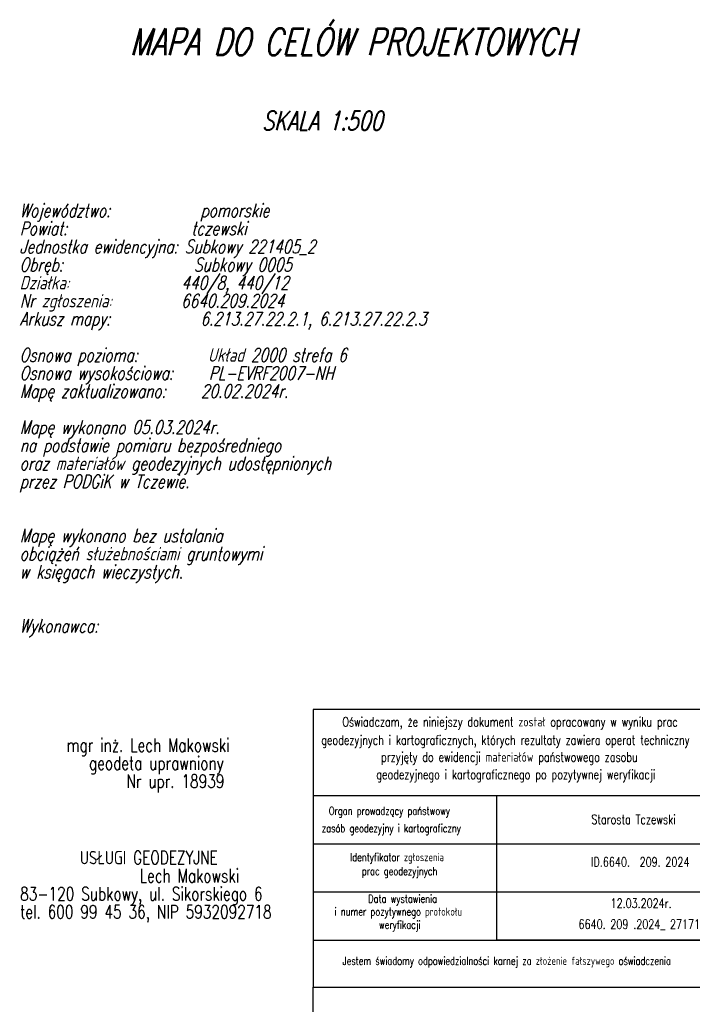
# Model space of a CAD drawing. Header units: millimetres. Extents: x 1427 to 82594, y 2364 to 16149.
# Tile 2 of 58: x 1427 to 1490, y 2443 to 2535. Entities that reach past the tile are written whole.
import ezdxf
from ezdxf.enums import TextEntityAlignment as Align

# ---------------------------------------------------------------- set-up
doc = ezdxf.new("R2010")
doc.units = ezdxf.units.MM
for name, color, linetype in [('312-Budynek__powierzchnia_', 7, 'Continuous'), ('994-Nazwa_ulicy', 7, 'Continuous'), ('przewod_elektroenergetyczny__li', 7, 'Continuous')]:
    doc.layers.add(name, color=color, linetype=linetype)
doc.styles.add('STYL_ARIAL', font='simplex', dxfattribs={"width": 0.75, "oblique": 0.1})

msp = doc.modelspace()

# ---------------------------------------------------------------- linework, layer by layer
at = {"layer": '312-Budynek__powierzchnia_', "color": 5}
for points in [[(1454.754, 2462.097, 0), (1498.474, 2462.097, 0)], [(1454.754, 2457.597, 0), (1498.474, 2457.597, 0)], [(1454.754, 2453.097, 0), (1498.474, 2453.097, 0)], [(1454.754, 2448.597, 0), (1498.474, 2448.597, 0)]]:
    msp.add_polyline3d(points, dxfattribs=at)
at = {"layer": 'przewod_elektroenergetyczny__li', "color": 5}
for points in [[(1454.754, 2470.137, 0), (1454.754, 2444.207, 0), (1498.474, 2444.207, 0), (1498.474, 2470.137, 0), (1454.754, 2470.137, 0)], [(1498.474, 2462.097, 0), (1498.474, 2448.597, 0), (1471.934, 2448.597, 0), (1471.934, 2462.097, 0), (1498.474, 2462.097, 0)], [(1454.754, 2444.207, 0), (1498.474, 2444.207, 0), (1498.464, 2434.457, 0), (1454.754, 2434.457, 0), (1454.754, 2444.207, 0)]]:
    msp.add_polyline3d(points, dxfattribs=at)

# ---------------------------------------------------------------- texts
at = {"color": 7, "style": 'STYL_ARIAL', "oblique": 15, "width": 0.75}
for s, height, p in [('MAPA DO CELÓW PROJEKTOWYCH', 2.5, (1458.437, 2532.532)), ('SKALA 1:500', 1.75, (1455.615, 2525.154))]:
    msp.add_text(s, height=height, dxfattribs=at).set_placement(p, align=Align.MIDDLE_CENTER)
for s, p in [('Województwo:           pomorskie', (1427.322, 2516.139)), ('Powiat:                tczewski', (1427.322, 2514.452)), ('Jednostka ewidencyjna: Subkowy 221405_2', (1427.322, 2512.764)), ('Obręb:                 Subkowy 0005', (1427.322, 2511.077)), ('Działka:               440/8, 440/12', (1427.322, 2509.389)), ('Nr zgłoszenia:         6640.209.2024', (1427.322, 2507.702)), ('Arkusz mapy:           6.213.27.22.2.1, 6.213.27.22.2.3', (1427.322, 2506.014)), ('Osnowa pozioma:        Układ 2000 strefa 6', (1427.322, 2502.639)), ('Osnowa wysokościowa:   PL-EVRF2007-NH', (1427.322, 2500.952)), ('Mapę zaktualizowano:   20.02.2024r.', (1427.322, 2499.264)), ('Mapę wykonano 05.03.2024r. ', (1427.322, 2495.889)), ('na podstawie pomiaru bezpośredniego ', (1427.322, 2494.202)), ('oraz materiałów geodezyjnych udostępnionych', (1427.322, 2492.514)), ('przez PODGiK w Tczewie.', (1427.322, 2490.827)), ('Mapę wykonano bez ustalania ', (1427.322, 2485.764)), ('obciążeń służebnościami gruntowymi', (1427.322, 2484.077)), ('w księgach wieczystych.', (1427.322, 2482.389)), ('Wykonawca:', (1427.322, 2477.327))]:
    msp.add_text(s, height=1.25, dxfattribs=at).set_placement(p)
at = {"color": 7, "style": 'STYL_ARIAL', "width": 0.75}
for s, p in [('mgr inż. Lech Makowski', (1431.713, 2466.193)), ('   geodeta uprawniony', (1431.713, 2464.506)), ('        Nr upr. 18939', (1431.713, 2462.818)), ('        USŁUGI GEODEZYJNE', (1427.372, 2455.683)), ('                Lech Makowski', (1427.372, 2453.996)), ('83-120 Subkowy, ul. Sikorskiego 6', (1427.372, 2452.308)), ('tel. 600 99 45 36, NIP 5932092718', (1427.372, 2450.621))]:
    msp.add_text(s, height=1.25, dxfattribs=at).set_placement(p)
at = {"color": 5, "style": 'STYL_ARIAL', "width": 0.75}
for s, p in [('Starosta Tczewski', (1480.772, 2459.18)), ('ID.6640.  209. 2024', (1480.742, 2455.205)), ('12.03.2024r.', (1482.559, 2451.343)), ('6640. 209 .2024_ 27171', (1479.565, 2449.392))]:
    msp.add_text(s, height=0.875, dxfattribs=at).set_placement(p, align=Align.BOTTOM_LEFT)
at = {"layer": '994-Nazwa_ulicy', "color": 5, "style": 'STYL_ARIAL', "width": 0.75}
for s, height, p in [('Oświadczam, że niniejszy dokument został opracowany w wyniku prac', 0.875, (1457.484, 2468.296)), ('geodezyjnych i kartograficznych, których rezultaty zawiera operat techniczny', 0.875, (1455.524, 2466.586)), ('przyjęty do ewidencji materiałów państwowego zasobu', 0.875, (1461.112, 2465.006)), ('geodezyjnego i kartograficznego po pozytywnej weryfikacji', 0.875, (1460.67, 2463.377)), ('Organ prowadzący państwowy ', 0.75, (1456.224, 2460.073)), ('zasób geodezyjny i kartograficzny', 0.75, (1455.575, 2458.444)), ('Identyfikator zgłoszenia', 0.75, (1458.224, 2455.749)), ('prac geodezyjnych', 0.75, (1459.314, 2454.449)), ('Data wystawienia', 0.75, (1459.904, 2451.869)), ('i numer pozytywnego protokołu', 0.75, (1456.764, 2450.659)), ('weryfikacji', 0.75, (1460.914, 2449.439)), ('Jestem świadomy odpowiedzialności karnej za złożenie fałszywego oświadczenia', 0.75, (1457.508, 2446.063))]:
    msp.add_text(s, height=height, dxfattribs=at).set_placement(p, align=Align.BOTTOM_LEFT)

doc.saveas('drawing.dxf')
